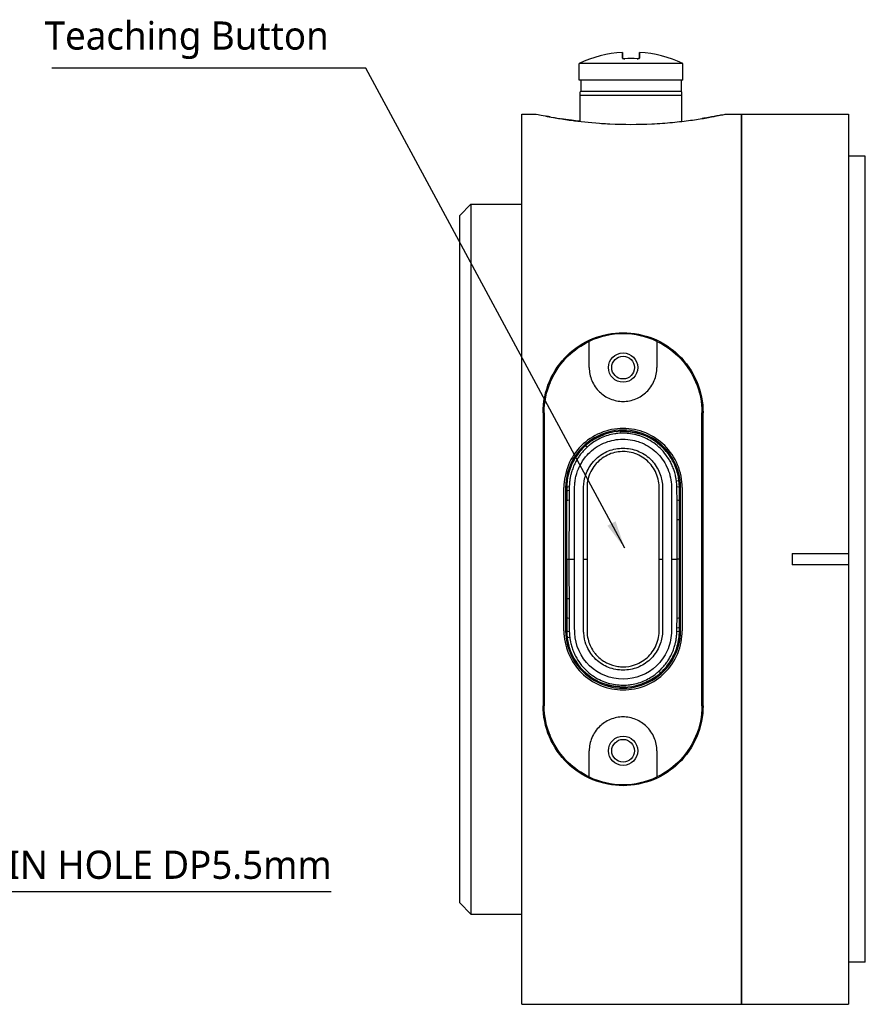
# Model space of a CAD drawing. Header units: millimetres. Extents: x 0 to 4378, y 0 to 2376.
# Tile 189 of 256: x 3573 to 3648, y 98 to 186. Entities that reach past the tile are written whole.
import ezdxf

# ---------------------------------------------------------------- set-up
doc = ezdxf.new("R2010")
doc.units = ezdxf.units.MM
doc.header["$LTSCALE"] = 0.2
doc.styles.add('Rainbow-2.5 Style', font='malgunsl.ttf')
doc.dimstyles.new('Rainbow-2.5 Style$3', dxfattribs={"dimtxt": 2.5, "dimasz": 2.5, "dimexe": 1, "dimexo": 1, "dimgap": 1, "dimtad": 1, "dimtoh": 1, "dimdsep": 46, "dimtxsty": 'Rainbow-2.5 Style', "dimcen": 0, "dimclrd": 251, "dimclre": 251, "dimclrt": 7, "dimazin": 3, "dimtp": 0.1, "dimtm": 0.1, "dimtfac": 0.71, "dimtmove": 0, "dimatfit": 3, "dimfxl": 1, "dimlwd": -1, "dimlwe": -1, "dimarcsym": 1})
doc.dimstyles.new('Rainbow-2.5 Style$7', dxfattribs={"dimtxt": 2.5, "dimasz": 2.5, "dimexe": 1, "dimexo": 1, "dimgap": 1, "dimtad": 1, "dimdsep": 46, "dimtxsty": 'Rainbow-2.5 Style', "dimcen": 0, "dimclrd": 251, "dimclre": 251, "dimclrt": 7, "dimazin": 3, "dimtp": 0.1, "dimtm": 0.1, "dimtfac": 0.71, "dimtmove": 0, "dimatfit": 3, "dimfxl": 1, "dimlwd": -1, "dimlwe": -1, "dimarcsym": 1})

# ---------------------------------------------------------------- blocks, each defined once
blk = doc.blocks.new('*D132')
at = {"color": 251, "linetype": 'ByBlock', "transparency": 16777216}
for p, q in [((3536.943, 142.586), (3535.652, 144.727)), ((3538.234, 140.446), (3541.332, 135.307)), ((3542.623, 133.167), (3557.57, 108.379)), ((3557.57, 108.379), (3600.482, 108.379))]:
    blk.add_line(p, q, dxfattribs=at)
at = {"color": 251, "transparency": 16777216}
for points in [[(3537.3, 142.802), (3536.586, 142.371), (3538.234, 140.446)], [(3542.98, 133.382), (3542.266, 132.951), (3541.332, 135.307)]]:
    blk.add_solid(points, dxfattribs=at)
at = {"layer": 'Defpoints', "color": 0, "transparency": 16777216}
for p in [(3538.234, 140.446), (3541.332, 135.307)]:
    blk.add_point(p, dxfattribs=at)
at = {"color": 7, "transparency": 16777216, "insert": (3579.526, 111.557), "char_height": 2.5, "attachment_point": 5, "style": 'Rainbow-2.5 Style'}
blk.add_mtext('∅6{}{\\H0.71x;\\C3;\\S+0.03^  0;}{{}} PIN HOLE DP5.5mm', dxfattribs=at)
blk = doc.blocks.new('A$C1e95b4a3')
for p, q in [((8.939, 84.474), (8.939, 83.969)), ((8.95, 83.959), (8.95, 84.464)), ((9.15, 83.914), (9.149, 83.914)), ((10.25, 83.914), (10.251, 83.914)), ((10.45, 84.464), (10.45, 83.959)), ((10.461, 83.969), (10.461, 84.474)), ((14.3, 83.5), (5.1, 83.5)), ((5.1, 82), (5.1, 83.5)), ((14.3, 82), (14.3, 83.5)), ((14.3, 82), (5.1, 82)), ((5.25, 82), (5.25, 81)), ((14.15, 82), (14.15, 81)), ((5.25, 81), (5.2, 80.971)), ((5.2, 80.682), (5.2, 80.971)), ((5.2, 78.348), (5.2, 80.682)), ((5.2, 80.682), (14.2, 80.682)), ((14.15, 81), (5.25, 81)), ((14.15, 81), (14.2, 80.971)), ((14.2, 80.971), (14.2, 80.682)), ((14.2, 80.682), (14.2, 78.348)), ((0, 0), (0, 79)), ((0, 79), (1.25, 79)), ((18.152, 79), (19.5, 79)), ((19.5, 0), (19.5, 79)), ((19.55, 0), (19.55, 79)), ((19.55, 79), (29, 79)), ((29, 79), (29, 40)), ((30.5, 75.25), (29, 75.25)), ((30.5, 3.75), (30.5, 75.25)), ((-5.5, 70), (-4.5, 71)), ((-4.5, 71), (-4.5, 8)), ((-4.5, 71), (0, 71)), ((-5.5, 9), (-5.5, 70)), ((6, 56.5), (6, 58.825)), ((12, 58.825), (12, 56.5)), ((1.9, 52.5), (1.9, 26.5)), ((2, 52.5), (2, 26.5)), ((16, 26.5), (16, 52.5)), ((16.1, 26.5), (16.1, 52.5)), ((5.633, 49.546), (5.633, 49.546)), ((2, 33.15), (2, 45.85)), ((3.75, 33.15), (3.75, 45.85)), ((3.9, 45.85), (3.9, 33.15)), ((4, 45.527), (4, 44.676)), ((14.1, 33.15), (14.1, 45.85)), ((14.25, 45.85), (14.25, 33.15)), ((4, 39.5), (4, 44.676)), ((14, 42.958), (14, 44.675)), ((14, 39.5), (14, 42.958)), ((4, 39.5), (4, 36.042)), ((4.191, 39.5), (4.7, 39.5)), ((13.3, 39.5), (13.809, 39.5)), ((14, 34.324), (14, 39.5)), ((24, 40), (24, 39)), ((24, 40), (29, 40)), ((29, 40), (29, 39)), ((29, 39), (24, 39)), ((29, 39), (29, 0)), ((4, 36.042), (4, 34.325)), ((14, 33.473), (14, 34.324)), ((12.367, 29.454), (12.367, 29.454)), ((6, 20.175), (6, 22.5)), ((12, 22.5), (12, 20.175)), ((-5.5, 9), (-4.5, 8)), ((-4.5, 8), (0, 8)), ((30.5, 3.75), (29, 3.75)), ((0, 0), (19.5, 0)), ((19.55, 0), (29, 0))]:
    blk.add_line(p, q)
for centre, radius in [((9, 56.5), 1.3), ((9, 56.5), 1.006), ((9, 22.5), 1.3), ((9, 22.5), 1.006)]:
    blk.add_circle(centre, radius)
for centre, radius, start, end in [((9.7, 73.42), 11.08, 93.93668, 114.52955), ((8.94, 84.464), 0.01, 0, 93.93668), ((9.7, 73.42), 10.509, 86.99707, 93.00293), ((9.7, 73.42), 10.508, 86.99707, 93.00293), ((10.46, 84.464), 0.01, 86.06332, 180), ((9.7, 73.42), 11.08, 65.47045, 86.06332), ((19.95, 77.6), 0.5, 143.1301, 154.15807), ((9, 52.5), 7, 64.62307, 115.37693), ((4.474, 54.85), 2, 152.56227, 173.98949), ((13.526, 54.85), 2, 6.01051, 27.43773), ((9, 45.85), 5.1, 359.99999, 180.00002), ((9, 45.85), 7, 179.67766, 180), ((9, 33.15), 7, 180, 180.3239), ((9, 33.15), 5.1, 179.99999, 0.00002), ((4.474, 24.15), 2, 186.01051, 207.43773), ((13.526, 24.15), 2, 332.56227, 353.98949), ((9, 26.5), 7, 244.62307, 295.37693), ((19.95, 1.4), 0.5, 205.84193, 216.8699)]:
    blk.add_arc(centre, radius, start, end)
for centre, major_axis, ratio, start_param, end_param in [((8.94, 83.959), (0.01, 0), 0.954313, 0, 1.639504), ((10.46, 83.959), (-0.01, 0), 0.954313, 4.643681, 6.283185), ((5.97, 49.177), (-0.337, 0.37), 0.167245, 5.365174, 6.283184), ((13.473, 46.339), (0.497, 0.054), 0.181013, 0, 0.997497), ((4.5, 45.85), (-0.5, 0), 0.183756, 5.290538, 6.283263), ((4.5, 45.527), (-0.5, 0), 0.148594, 5.311068, 6.283186), ((13.5, 45.85), (0.5, 0), 0.18226, 0.000063, 0.992269), ((4.5, 44.676), (-0.5, 0), 0.126063, 5.327383, 6.283184), ((13.5, 44.675), (0.5, 0), 0.13233, 0, 0.956433), ((13.5, 42.958), (0.5, 0), 0.08602, 0, 0.941275), ((4.5, 39.5), (-0.5, 0), 0.000044, 0, 0.903366), ((5.574, 39.5), (-0.35, 0), 0.000022, 1.35908, 2.275093), ((12.426, 39.5), (-0.35, 0), 0.000022, 0.866681, 1.782613), ((13.5, 39.5), (0.5, 0), 0.000041, 0, 0.903368), ((4.5, 36.042), (-0.5, 0), 0.086019, 0, 0.941295), ((4.5, 34.325), (-0.5, 0), 0.132317, 0, 0.956439), ((13.5, 34.324), (0.5, 0), 0.12606, 5.327373, 6.283182), ((13.5, 33.473), (0.5, 0), 0.148594, 5.311051, 6.283182), ((4.5, 33.15), (-0.5, 0), 0.182263, 0.000063, 0.992267), ((4.527, 32.661), (-0.497, -0.054), 0.181013, 0, 0.997497), ((13.5, 33.15), (0.5, 0), 0.183756, 5.29052, 6.283258), ((12.03, 29.823), (0.337, -0.37), 0.167242, 5.365177, 6.283179)]:
    blk.add_ellipse(centre, major_axis=major_axis, ratio=ratio, start_param=start_param, end_param=end_param)
for points in [[(9.15, 83.914), (9.038, 83.908), (8.939, 83.935), (8.939, 83.969)], [(2.525, 78.747), (2.426, 78.765), (2.332, 78.783), (2.242, 78.8)], [(13.773, 45.926), (13.769, 46.097), (13.756, 46.271), (13.735, 46.444)], [(14, 45.85), (14, 46.031), (13.99, 46.213), (13.97, 46.393)], [(4, 45.85), (4, 45.743), (4, 45.635), (4, 45.527)], [(4.218, 45.588), (4.215, 45.302), (4.213, 45.015), (4.212, 44.728)], [(4.227, 45.927), (4.224, 45.814), (4.221, 45.701), (4.218, 45.588)], [(13.794, 42.993), (13.793, 43.571), (13.79, 44.15), (13.788, 44.729)], [(13.809, 39.5), (13.807, 40.666), (13.799, 41.832), (13.794, 42.993)], [(4.191, 39.5), (4.193, 38.334), (4.201, 37.168), (4.206, 36.007)], [(4.206, 36.007), (4.207, 35.429), (4.21, 34.85), (4.212, 34.271)], [(13.773, 33.073), (13.776, 33.186), (13.779, 33.299), (13.782, 33.412)], [(14, 33.15), (14, 33.257), (14, 33.365), (14, 33.473)], [(4, 33.15), (4, 32.969), (4.01, 32.787), (4.03, 32.607)], [(4.227, 33.074), (4.231, 32.903), (4.244, 32.729), (4.265, 32.556)]]:
    blk.add_open_spline(points, degree=3)
for points, knots in [([(8.95, 83.959), (8.95, 83.956), (8.951, 83.953), (8.958, 83.946), (8.963, 83.942), (8.977, 83.934), (8.989, 83.93), (9.017, 83.922), (9.033, 83.919), (9.069, 83.915), (9.09, 83.914), (9.123, 83.913), (9.136, 83.914), (9.149, 83.914)], [0, 0, 0, 0, 0.00580562, 0.00580562, 0.0102682, 0.0102682, 0.01640108, 0.01640108, 0.02253466, 0.02253466, 0.02889523, 0.02889523, 0.0328072, 0.0328072, 0.0328072, 0.0328072]), ([(10.461, 83.969), (10.461, 83.946), (10.42, 83.926), (10.355, 83.917), (10.335, 83.915), (10.313, 83.913), (10.29, 83.913), (10.277, 83.913), (10.264, 83.913), (10.25, 83.914)], [0, 0, 0, 0, 0.673247, 0.673247, 0.673247, 0.882394, 0.882394, 0.882394, 1, 1, 1, 1]), ([(10.251, 83.914), (10.272, 83.913), (10.294, 83.913), (10.333, 83.915), (10.352, 83.917), (10.386, 83.923), (10.401, 83.927), (10.425, 83.935), (10.435, 83.94), (10.446, 83.949), (10.449, 83.953), (10.45, 83.958), (10.45, 83.958), (10.45, 83.959)], [0, 0, 0, 0, 0.0064064, 0.0064064, 0.01259181, 0.01259181, 0.01885987, 0.01885987, 0.02520537, 0.02520537, 0.03115556, 0.03115556, 0.03278591, 0.03278591, 0.03278591, 0.03278591]), ([(10.251, 83.914), (10.272, 83.913), (10.294, 83.913), (10.334, 83.915), (10.352, 83.917), (10.386, 83.923), (10.401, 83.927), (10.425, 83.935), (10.435, 83.94), (10.446, 83.949), (10.449, 83.953), (10.45, 83.958), (10.45, 83.959), (10.45, 83.959)], [0, 0, 0, 0, 0.00643729, 0.00643729, 0.01263358, 0.01263358, 0.01889003, 0.01889003, 0.02522755, 0.02522755, 0.0311845, 0.0311845, 0.0327887, 0.0327887, 0.0327887, 0.0327887]), ([(1.25, 79), (1.25, 79), (1.317, 78.985), (1.458, 78.956), (1.599, 78.927), (1.813, 78.883), (2.093, 78.828), (2.303, 78.788), (2.549, 78.742), (2.825, 78.693), (2.917, 78.677), (3.012, 78.661), (3.11, 78.645), (3.499, 78.579), (3.924, 78.512), (4.409, 78.447), (5.137, 78.349), (6.002, 78.253), (6.913, 78.187), (7.141, 78.171), (7.371, 78.156), (7.604, 78.144), (7.682, 78.139), (7.76, 78.135), (7.838, 78.132), (9.084, 78.072), (10.322, 78.072), (11.56, 78.132), (12.18, 78.162), (12.8, 78.206), (13.38, 78.261), (13.961, 78.316), (14.502, 78.381), (14.988, 78.447), (15.473, 78.513), (15.902, 78.579), (16.291, 78.645), (16.679, 78.71), (17.027, 78.774), (17.307, 78.828), (17.541, 78.874), (17.728, 78.912), (17.865, 78.94), (17.947, 78.957), (18.011, 78.971), (18.058, 78.981), (18.12, 78.994), (18.151, 79), (18.152, 79)], [-8.729173, -8.729173, -8.729173, -8.729173, -8.551027, -8.551027, -8.551027, -8.37288, -8.37288, -8.37288, -8.23927, -8.23927, -8.23927, -8.194734, -8.194734, -8.194734, -8.016587, -8.016587, -8.016587, -7.749368, -7.749368, -7.749368, -7.682563, -7.682563, -7.682563, -7.660295, -7.660295, -7.660295, -7.304002, -7.304002, -7.304002, -7.125856, -7.125856, -7.125856, -6.947709, -6.947709, -6.947709, -6.769563, -6.769563, -6.769563, -6.591416, -6.591416, -6.591416, -6.442961, -6.442961, -6.442961, -6.353888, -6.353888, -6.353888, -6.23509, -6.23509, -6.23509, -6.23509]), ([(17.746, 78.915), (17.627, 78.891), (17.481, 78.862), (17.31, 78.828), (17.03, 78.774), (16.681, 78.71), (16.293, 78.645), (16.205, 78.63), (16.115, 78.615), (16.022, 78.6)], [-5.987683, -5.987683, -5.987683, -5.987683, -5.8788308, -5.8788308, -5.8788308, -5.7006844, -5.7006844, -5.7006844, -5.660239, -5.660239, -5.660239, -5.660239]), ([(5.142, 78.355), (4.887, 78.385), (4.643, 78.416), (4.411, 78.447), (4.08, 78.491), (3.775, 78.537), (3.491, 78.582)], [-4.5385615, -4.5385615, -4.5385615, -4.5385615, -4.4536597, -4.4536597, -4.4536597, -4.3318649, -4.3318649, -4.3318649, -4.3318649]), ([(1.9, 52.5), (1.9, 53.422), (2.089, 54.392), (2.844, 56.167), (3.41, 56.973), (4.678, 58.196), (5.449, 58.718), (7.162, 59.42), (8.105, 59.6), (9, 59.6), (9.895, 59.6), (10.838, 59.42), (12.551, 58.718), (13.322, 58.196), (14.59, 56.973), (15.156, 56.167), (15.911, 54.392), (16.1, 53.422), (16.1, 52.5)], [-1.12292, -1.12292, -1.12292, -1.12292, -0.830101, -0.830101, -0.537281, -0.537281, -0.26864, -0.26864, 0, 0, 0, 0.26864, 0.26864, 0.537281, 0.537281, 0.830101, 0.830101, 1.12292, 1.12292, 1.12292, 1.12292]), ([(2, 52.5), (2, 53.408), (2.186, 54.365), (2.931, 56.115), (3.488, 56.909), (4.656, 58.036), (5.293, 58.487), (6, 58.825)], [-3.2871319, -3.2871319, -3.2871319, -3.2871319, -2.9985784, -2.9985784, -2.7100249, -2.7100249, -2.4816256, -2.4816256, -2.4816256, -2.4816256]), ([(12, 58.825), (12.707, 58.487), (13.344, 58.036), (14.512, 56.909), (15.069, 56.115), (15.814, 54.365), (16, 53.408), (16, 52.5)], [-1.8791831, -1.8791831, -1.8791831, -1.8791831, -1.6507838, -1.6507838, -1.3622303, -1.3622303, -1.0736768, -1.0736768, -1.0736768, -1.0736768]), ([(6, 56.5), (6, 56.127), (6.074, 55.723), (6.387, 54.97), (6.627, 54.621), (7.172, 54.094), (7.502, 53.872), (8.228, 53.575), (8.626, 53.5), (9.374, 53.5), (9.772, 53.575), (10.498, 53.872), (10.828, 54.094), (11.373, 54.621), (11.613, 54.97), (11.926, 55.723), (12, 56.127), (12, 56.5)], [0.481688, 0.481688, 0.481688, 0.481688, 0.6057417, 0.6057417, 0.7297954, 0.7297954, 0.842089, 0.842089, 0.9543826, 0.9543826, 1.0666762, 1.0666762, 1.1789697, 1.1789697, 1.3030235, 1.3030235, 1.4270772, 1.4270772, 1.4270772, 1.4270772]), ([(14.25, 45.85), (14.25, 46.516), (14.116, 47.224), (13.574, 48.522), (13.166, 49.113), (12.233, 50.037), (11.649, 50.436), (10.362, 50.968), (9.66, 51.1), (9, 51.1), (8.335, 51.1), (7.629, 50.966), (6.337, 50.428), (5.75, 50.024), (4.821, 49.096), (4.418, 48.507), (3.883, 47.215), (3.75, 46.512), (3.75, 45.85)], [2.388399, 2.388399, 2.388399, 2.388399, 2.590923, 2.590923, 2.793447, 2.793447, 2.991542, 2.991542, 3.189637, 3.189637, 3.189637, 3.389011, 3.389011, 3.588384, 3.588384, 3.789632, 3.789632, 3.99088, 3.99088, 3.99088, 3.99088]), ([(13.97, 46.393), (13.931, 46.76), (13.849, 47.122), (13.73, 47.471), (13.61, 47.819), (13.453, 48.154), (13.26, 48.468), (12.743, 49.309), (11.968, 49.998), (11.058, 50.408), (10.176, 50.805), (9.168, 50.941), (8.208, 50.788), (7.249, 50.635), (6.339, 50.192), (5.633, 49.546)], [29.320299, 29.320299, 29.320299, 29.320299, 30.445926, 30.445926, 30.445926, 31.569962, 31.569962, 31.569962, 34.626055, 34.626055, 34.626055, 37.588325, 37.588325, 37.588325, 40.54746, 40.54746, 40.54746, 40.54746]), ([(13.735, 46.444), (13.728, 46.498), (13.724, 46.525), (13.718, 46.565), (13.704, 46.665), (13.686, 46.764), (13.665, 46.863), (13.635, 47.004), (13.598, 47.144), (13.556, 47.282), (13.536, 47.347), (13.515, 47.412), (13.492, 47.476), (13.442, 47.617), (13.386, 47.757), (13.323, 47.893), (13.261, 48.029), (13.192, 48.162), (13.117, 48.292), (13.092, 48.336), (13.066, 48.379), (13.039, 48.422), (12.896, 48.653), (12.733, 48.872), (12.552, 49.076), (12.437, 49.206), (12.315, 49.33), (12.187, 49.447), (11.994, 49.623), (11.785, 49.782), (11.565, 49.924), (11.366, 50.052), (11.158, 50.165), (10.941, 50.262), (10.742, 50.352), (10.535, 50.428), (10.325, 50.489), (10.11, 50.551), (9.891, 50.599), (9.67, 50.631), (9.464, 50.66), (9.255, 50.677), (9.046, 50.679), (9.03, 50.679), (9.015, 50.679), (9, 50.679), (8.796, 50.679), (8.592, 50.665), (8.39, 50.639), (8.345, 50.633), (8.299, 50.627), (8.254, 50.619), (8.046, 50.586), (7.841, 50.539), (7.64, 50.478), (7.443, 50.419), (7.25, 50.347), (7.063, 50.262), (6.879, 50.18), (6.7, 50.085), (6.528, 49.981), (6.363, 49.88), (6.204, 49.769), (6.053, 49.649), (5.971, 49.584), (5.891, 49.516), (5.814, 49.446)], [-14.713765, -14.713765, -14.713765, -14.713765, -14.589323, -14.589323, -14.589323, -14.28202, -14.28202, -14.28202, -13.840399, -13.840399, -13.840399, -13.632162, -13.632162, -13.632162, -13.172161, -13.172161, -13.172161, -12.712506, -12.712506, -12.712506, -12.556898, -12.556898, -12.556898, -11.717464, -11.717464, -11.717464, -11.181982, -11.181982, -11.181982, -10.377562, -10.377562, -10.377562, -9.65029, -9.65029, -9.65029, -8.978607, -8.978607, -8.978607, -8.295998, -8.295998, -8.295998, -7.659645, -7.659645, -7.659645, -7.613388, -7.613388, -7.613388, -6.992464, -6.992464, -6.992464, -6.851735, -6.851735, -6.851735, -6.210391, -6.210391, -6.210391, -5.581077, -5.581077, -5.581077, -4.963736, -4.963736, -4.963736, -4.369309, -4.369309, -4.369309, -4.047932, -4.047932, -4.047932, -4.047932]), ([(4.7, 39.5), (4.702, 39.622), (4.702, 39.743), (4.703, 40.32), (4.698, 40.856), (4.7, 41.857), (4.703, 42.346), (4.701, 43.06), (4.7, 43.258), (4.699, 43.767), (4.701, 44.085), (4.7, 44.44), (4.7, 44.483), (4.7, 44.691), (4.7, 44.854), (4.701, 45.38), (4.696, 45.695), (4.705, 46.033), (4.71, 46.128), (4.723, 46.285), (4.73, 46.345), (4.756, 46.547), (4.782, 46.689), (4.903, 47.213), (5.024, 47.496), (5.217, 47.912), (5.363, 48.158), (5.719, 48.647), (5.905, 48.843), (6.454, 49.363), (6.938, 49.663), (7.937, 50.046), (8.449, 50.148), (9.608, 50.159), (10.132, 50.012), (11.005, 49.694), (11.502, 49.396), (12.353, 48.611), (12.661, 48.151), (13.127, 47.188), (13.26, 46.644), (13.289, 46.108), (13.291, 46.043), (13.303, 45.602), (13.301, 45.247), (13.299, 44.621), (13.299, 44.363), (13.3, 43.945), (13.3, 43.807), (13.301, 43.215), (13.297, 42.753), (13.3, 41.719), (13.302, 41.211), (13.299, 40.339), (13.295, 39.898), (13.3, 39.5)], [-2.688352, -2.688352, -2.688352, -2.688352, -2.679083, -2.679083, -2.644173, -2.644173, -2.611691, -2.611691, -2.599174, -2.599174, -2.579437, -2.579437, -2.576718, -2.576718, -2.566053, -2.566053, -2.54293, -2.54293, -2.534512, -2.534512, -2.52933, -2.52933, -2.516946, -2.516946, -2.483003, -2.483003, -2.427568, -2.427568, -2.365267, -2.365267, -2.192536, -2.192536, -2.035788, -2.035788, -1.838596, -1.838596, -1.524089, -1.524089, -1.194809, -1.194809, -0.786583, -0.786583, -0.751501, -0.751501, -0.610619, -0.610619, -0.501094, -0.501094, -0.44721, -0.44721, -0.271009, -0.271009, -0.119301, -0.119301, -0.000001, -0.000001, -0.000001, -0.000001]), ([(5.633, 49.546), (5.289, 49.233), (4.991, 48.873), (4.748, 48.48), (4.501, 48.082), (4.312, 47.65), (4.185, 47.199), (4.063, 46.761), (4, 46.306), (4, 45.851)], [40.547469, 40.547469, 40.547469, 40.547469, 41.961481, 41.961481, 41.961481, 43.39093, 43.39093, 43.39093, 44.780255, 44.780255, 44.780255, 44.780255]), ([(5.814, 49.446), (5.692, 49.335), (5.575, 49.217), (5.357, 48.974), (5.256, 48.849), (5.094, 48.627), (5.03, 48.532), (4.898, 48.32), (4.83, 48.202), (4.693, 47.936), (4.626, 47.787), (4.512, 47.498), (4.465, 47.358), (4.395, 47.118), (4.369, 47.019), (4.324, 46.818), (4.304, 46.717), (4.278, 46.559), (4.27, 46.502), (4.249, 46.332), (4.24, 46.219), (4.23, 46.046), (4.228, 45.986), (4.227, 45.927)], [-4.047849, -4.047849, -4.047849, -4.047849, -3.541781, -3.541781, -3.049341, -3.049341, -2.700097, -2.700097, -2.283262, -2.283262, -1.782898, -1.782898, -1.331638, -1.331638, -1.020267, -1.020267, -0.705658, -0.705658, -0.532051, -0.532051, -0.183081, -0.183081, 0, 0, 0, 0]), ([(5.5, 39.5), (5.499, 39.935), (5.5, 40.369), (5.5, 41.227), (5.5, 41.662), (5.499, 42.43), (5.501, 42.804), (5.5, 43.436), (5.5, 43.696), (5.5, 44.343), (5.5, 44.729), (5.501, 45.265), (5.502, 45.385), (5.502, 45.771), (5.483, 46.047), (5.585, 46.639), (5.635, 46.832), (5.771, 47.218), (5.859, 47.409), (6.08, 47.791), (6.214, 47.979), (6.443, 48.243), (6.517, 48.319), (6.941, 48.719), (7.33, 48.952), (7.911, 49.184), (8.126, 49.246), (8.562, 49.329), (8.781, 49.349), (9.219, 49.349), (9.439, 49.329), (9.874, 49.246), (10.089, 49.184), (10.677, 48.949), (11.065, 48.714), (11.487, 48.316), (11.56, 48.239), (11.789, 47.975), (11.923, 47.787), (12.143, 47.405), (12.231, 47.214), (12.366, 46.829), (12.415, 46.636), (12.517, 46.045), (12.498, 45.77), (12.498, 45.386), (12.499, 45.267), (12.5, 44.73), (12.5, 44.344), (12.5, 43.697), (12.5, 43.437), (12.499, 42.806), (12.501, 42.431), (12.5, 41.664), (12.5, 41.229), (12.5, 40.37), (12.501, 39.935), (12.5, 39.5)], [0.000001, 0.000001, 0.000001, 0.000001, 0.130424, 0.130424, 0.25906, 0.25906, 0.367486, 0.367486, 0.443838, 0.443838, 0.557859, 0.557859, 0.602084, 0.602084, 0.805992, 0.805992, 0.904692, 0.904692, 1.009498, 1.009498, 1.123831, 1.123831, 1.182474, 1.182474, 1.432066, 1.432066, 1.570103, 1.570103, 1.705845, 1.705845, 1.842069, 1.842069, 1.980715, 1.980715, 2.236845, 2.236845, 2.29742, 2.29742, 2.416042, 2.416042, 2.524708, 2.524708, 2.626676, 2.626676, 2.837937, 2.837937, 2.881796, 2.881796, 2.994954, 2.994954, 3.070688, 3.070688, 3.17818, 3.17818, 3.305698, 3.305698, 3.435158, 3.435158, 3.435158, 3.435158]), ([(12.2, 39.5), (12.2, 40.457), (12.2, 41.414), (12.2, 42.367), (12.2, 43.32), (12.201, 44.27), (12.2, 45.209), (12.2, 45.423), (12.202, 45.637), (12.2, 45.85), (12.199, 45.87), (12.199, 45.891), (12.199, 45.911), (12.196, 46.145), (12.164, 46.378), (12.11, 46.606), (12.002, 47.063), (11.785, 47.492), (11.49, 47.86), (11.196, 48.228), (10.813, 48.527), (10.385, 48.735), (9.957, 48.942), (9.478, 49.05), (9, 49.049), (8.97, 49.049), (8.94, 49.049), (8.91, 49.048), (8.462, 49.035), (8.016, 48.93), (7.615, 48.735), (7.187, 48.527), (6.804, 48.228), (6.51, 47.86), (6.215, 47.492), (5.998, 47.063), (5.89, 46.607), (5.837, 46.379), (5.804, 46.146), (5.801, 45.912), (5.801, 45.891), (5.801, 45.871), (5.8, 45.85), (5.798, 45.637), (5.8, 45.423), (5.8, 45.209), (5.799, 44.27), (5.8, 43.32), (5.8, 42.367), (5.8, 41.414), (5.8, 40.457), (5.8, 39.5)], [-23.048701, -23.048701, -23.048701, -23.048701, -20.176535, -20.176535, -20.176535, -17.304146, -17.304146, -17.304146, -16.64962, -16.64962, -16.64962, -16.586181, -16.586181, -16.586181, -15.863062, -15.863062, -15.863062, -14.416115, -14.416115, -14.416115, -12.970166, -12.970166, -12.970166, -11.524349, -11.524349, -11.524349, -11.433119, -11.433119, -11.433119, -10.078531, -10.078531, -10.078531, -8.632583, -8.632583, -8.632583, -7.186366, -7.186366, -7.186366, -6.463139, -6.463139, -6.463139, -6.399081, -6.399081, -6.399081, -5.744553, -5.744553, -5.744553, -2.872165, -2.872165, -2.872165, 0, 0, 0, 0]), ([(13.788, 44.729), (13.791, 44.984), (13.787, 45.245), (13.782, 45.51), (13.78, 45.648), (13.777, 45.787), (13.773, 45.926)], [-1.151126, -1.151126, -1.151126, -1.151126, -0.373146, -0.373146, -0.373146, 0.043319, 0.043319, 0.043319, 0.043319]), ([(14, 44.675), (14, 44.933), (14, 45.192), (14, 45.583), (14, 45.717), (14, 45.85)], [27.581547, 27.581547, 27.581547, 27.581547, 28.362191, 28.362191, 28.768717, 28.768717, 28.768717, 28.768717]), ([(4.212, 44.728), (4.21, 44.503), (4.21, 44.277), (4.209, 44.052), (4.208, 43.827), (4.207, 43.602), (4.207, 43.377), (4.206, 43.249), (4.206, 43.121), (4.205, 42.993), (4.205, 42.969), (4.205, 42.944), (4.205, 42.92), (4.204, 42.636), (4.203, 42.351), (4.201, 42.067), (4.2, 41.789), (4.199, 41.51), (4.197, 41.232), (4.196, 40.944), (4.194, 40.655), (4.193, 40.366), (4.192, 40.078), (4.191, 39.789), (4.191, 39.5)], [-5.189419, -5.189419, -5.189419, -5.189419, -4.516372, -4.516372, -4.516372, -3.843922, -3.843922, -3.843922, -3.462175, -3.462175, -3.462175, -3.38996, -3.38996, -3.38996, -2.542311, -2.542311, -2.542311, -1.71444, -1.71444, -1.71444, -0.856903, -0.856903, -0.856903, 0.000634, 0.000634, 0.000634, 0.000634]), ([(13.3, 39.5), (13.3, 38.399), (13.3, 37.299), (13.3, 35.654), (13.3, 35.107), (13.3, 34.287), (13.301, 34.015), (13.298, 33.472), (13.306, 33.201), (13.265, 32.391), (13.137, 31.856), (12.685, 30.873), (12.368, 30.423), (11.193, 29.29), (10.104, 28.849), (7.897, 28.849), (6.807, 29.29), (5.241, 30.799), (4.752, 31.848), (4.691, 33.471), (4.703, 34.014), (4.699, 35.107), (4.7, 35.654), (4.7, 37.299), (4.7, 38.399), (4.7, 39.5)], [0, 0, 0, 0, 3.336405, 3.336405, 5.004608, 5.004608, 5.838709, 5.838709, 6.672811, 6.672811, 8.341013, 8.341013, 10.009216, 10.009216, 13.345621, 13.345621, 16.682026, 16.682026, 20.018432, 20.018432, 21.686634, 21.686634, 23.354837, 23.354837, 26.691242, 26.691242, 26.691242, 26.691242]), ([(12.5, 39.5), (12.501, 39.065), (12.5, 38.63), (12.5, 37.771), (12.5, 37.337), (12.501, 36.569), (12.499, 36.195), (12.5, 35.564), (12.5, 35.304), (12.5, 34.657), (12.5, 34.271), (12.499, 33.735), (12.498, 33.615), (12.498, 33.229), (12.517, 32.953), (12.415, 32.361), (12.365, 32.168), (12.23, 31.783), (12.141, 31.591), (11.92, 31.209), (11.786, 31.021), (11.557, 30.758), (11.483, 30.681), (11.06, 30.281), (10.671, 30.049), (10.09, 29.816), (9.874, 29.754), (9.439, 29.671), (9.219, 29.651), (8.78, 29.651), (8.561, 29.671), (8.126, 29.754), (7.911, 29.816), (7.322, 30.051), (6.935, 30.286), (6.251, 30.933), (5.986, 31.32), (5.769, 31.799), (5.735, 31.884), (5.622, 32.201), (5.526, 32.543), (5.498, 33.098), (5.499, 33.23), (5.502, 33.471), (5.502, 33.588), (5.501, 34.129), (5.5, 34.535), (5.5, 35.454), (5.501, 35.964), (5.5, 36.508), (5.5, 36.545), (5.499, 36.857), (5.5, 37.136), (5.501, 38.106), (5.499, 38.804), (5.5, 39.5)], [0.000001, 0.000001, 0.000001, 0.000001, 0.13057, 0.13057, 0.259179, 0.259179, 0.367562, 0.367562, 0.443915, 0.443915, 0.557979, 0.557979, 0.602206, 0.602206, 0.806675, 0.806675, 0.90567, 0.90567, 1.010794, 1.010794, 1.125507, 1.125507, 1.184333, 1.184333, 1.434586, 1.434586, 1.573046, 1.573046, 1.709284, 1.709284, 1.845767, 1.845767, 1.984666, 1.984666, 2.241127, 2.241127, 2.498991, 2.498991, 2.55303, 2.55303, 2.698931, 2.698931, 2.743668, 2.743668, 2.782233, 2.782233, 2.899947, 2.899947, 3.046498, 3.046498, 3.057526, 3.057526, 3.136728, 3.136728, 3.332875, 3.332875, 3.332875, 3.332875]), ([(5.8, 39.5), (5.8, 38.543), (5.8, 37.586), (5.8, 36.633), (5.8, 35.68), (5.799, 34.731), (5.8, 33.791), (5.8, 33.577), (5.798, 33.363), (5.8, 33.15), (5.801, 33.13), (5.801, 33.109), (5.801, 33.089), (5.804, 32.855), (5.836, 32.622), (5.89, 32.395), (5.978, 32.019), (6.141, 31.663), (6.359, 31.343), (6.407, 31.274), (6.457, 31.206), (6.51, 31.14), (6.72, 30.876), (6.976, 30.648), (7.262, 30.464), (7.375, 30.39), (7.493, 30.324), (7.615, 30.265), (7.901, 30.126), (8.211, 30.032), (8.527, 29.985), (8.684, 29.962), (8.842, 29.95), (9, 29.951), (9.34, 29.951), (9.681, 30.005), (10.004, 30.111), (10.135, 30.154), (10.262, 30.205), (10.385, 30.265), (10.813, 30.473), (11.196, 30.772), (11.49, 31.14), (11.785, 31.508), (12.002, 31.936), (12.11, 32.393), (12.163, 32.62), (12.196, 32.854), (12.199, 33.088), (12.199, 33.109), (12.199, 33.129), (12.2, 33.15), (12.202, 33.363), (12.2, 33.577), (12.2, 33.791), (12.201, 34.731), (12.2, 35.68), (12.2, 36.633), (12.2, 37.508), (12.2, 38.386), (12.2, 39.265), (12.2, 39.343), (12.2, 39.422), (12.2, 39.5)], [-23.048694, -23.048694, -23.048694, -23.048694, -20.176516, -20.176516, -20.176516, -17.304017, -17.304017, -17.304017, -16.649614, -16.649614, -16.649614, -16.586638, -16.586638, -16.586638, -15.867383, -15.867383, -15.867383, -14.678556, -14.678556, -14.678556, -14.419512, -14.419512, -14.419512, -13.38371, -13.38371, -13.38371, -12.972184, -12.972184, -12.972184, -12.002899, -12.002899, -12.002899, -11.524322, -11.524322, -11.524322, -10.493386, -10.493386, -10.493386, -10.07649, -10.07649, -10.07649, -8.629162, -8.629162, -8.629162, -7.182983, -7.182983, -7.182983, -6.462704, -6.462704, -6.462704, -6.39908, -6.39908, -6.39908, -5.744671, -5.744671, -5.744671, -2.872169, -2.872169, -2.872169, -0.234838, -0.234838, -0.234838, 0, 0, 0, 0]), ([(13.788, 34.272), (13.79, 34.497), (13.79, 34.722), (13.791, 34.947), (13.792, 35.172), (13.793, 35.398), (13.793, 35.623), (13.794, 35.751), (13.794, 35.879), (13.795, 36.007), (13.795, 36.031), (13.795, 36.056), (13.795, 36.08), (13.796, 36.364), (13.797, 36.649), (13.799, 36.933), (13.8, 37.212), (13.801, 37.49), (13.803, 37.769), (13.804, 38.057), (13.806, 38.346), (13.807, 38.634), (13.808, 38.923), (13.809, 39.211), (13.809, 39.5)], [-5.189365, -5.189365, -5.189365, -5.189365, -4.516717, -4.516717, -4.516717, -3.844585, -3.844585, -3.844585, -3.462106, -3.462106, -3.462106, -3.389959, -3.389959, -3.389959, -2.542291, -2.542291, -2.542291, -1.713519, -1.713519, -1.713519, -0.856403, -0.856403, -0.856403, 0.000713, 0.000713, 0.000713, 0.000713]), ([(4, 34.325), (4, 34.067), (4, 33.808), (4, 33.417), (4, 33.283), (4, 33.15)], [56.350223, 56.350223, 56.350223, 56.350223, 57.130906, 57.130906, 57.537432, 57.537432, 57.537432, 57.537432]), ([(4.212, 34.271), (4.209, 34.016), (4.213, 33.755), (4.218, 33.49), (4.22, 33.352), (4.223, 33.213), (4.227, 33.074)], [-1.151171, -1.151171, -1.151171, -1.151171, -0.373148, -0.373148, -0.373148, 0.043318, 0.043318, 0.043318, 0.043318]), ([(13.782, 33.412), (13.785, 33.653), (13.786, 33.895), (13.788, 34.138), (13.788, 34.182), (13.788, 34.227), (13.788, 34.272)], [-6.049172, -6.049172, -6.049172, -6.049172, -5.3235958, -5.3235958, -5.3235958, -5.1893653, -5.1893653, -5.1893653, -5.1893653]), ([(3.75, 33.15), (3.75, 32.484), (3.884, 31.776), (4.426, 30.478), (4.834, 29.887), (5.767, 28.963), (6.351, 28.564), (7.638, 28.032), (8.34, 27.9), (9.665, 27.9), (10.371, 28.034), (11.663, 28.572), (12.25, 28.976), (13.179, 29.904), (13.582, 30.493), (14.117, 31.785), (14.25, 32.488), (14.25, 33.15)], [0.793579, 0.793579, 0.793579, 0.793579, 0.996103, 0.996103, 1.198626, 1.198626, 1.396722, 1.396722, 1.594817, 1.594817, 1.79419, 1.79419, 1.993564, 1.993564, 2.194811, 2.194811, 2.396059, 2.396059, 2.396059, 2.396059]), ([(4.03, 32.607), (4.069, 32.24), (4.151, 31.878), (4.27, 31.529), (4.39, 31.181), (4.547, 30.846), (4.74, 30.532), (5.257, 29.691), (6.032, 29.002), (6.942, 28.592), (7.824, 28.195), (8.832, 28.059), (9.792, 28.212), (10.751, 28.365), (11.661, 28.808), (12.367, 29.454)], [58.088952, 58.088952, 58.088952, 58.088952, 59.21461, 59.21461, 59.21461, 60.338677, 60.338677, 60.338677, 63.39477, 63.39477, 63.39477, 66.357052, 66.357052, 66.357052, 69.316198, 69.316198, 69.316198, 69.316198]), ([(4.265, 32.556), (4.272, 32.502), (4.276, 32.475), (4.282, 32.435), (4.296, 32.335), (4.314, 32.236), (4.335, 32.137), (4.365, 31.996), (4.402, 31.856), (4.444, 31.718), (4.464, 31.653), (4.485, 31.588), (4.508, 31.524), (4.558, 31.383), (4.614, 31.243), (4.677, 31.107), (4.739, 30.971), (4.808, 30.838), (4.883, 30.708), (4.908, 30.665), (4.934, 30.621), (4.961, 30.578), (5.104, 30.347), (5.267, 30.128), (5.447, 29.924), (5.563, 29.794), (5.685, 29.67), (5.813, 29.553), (6.006, 29.377), (6.214, 29.218), (6.435, 29.076), (6.634, 28.948), (6.842, 28.835), (7.059, 28.738), (7.258, 28.648), (7.464, 28.572), (7.675, 28.511), (7.889, 28.449), (8.108, 28.401), (8.33, 28.369), (8.536, 28.34), (8.745, 28.323), (8.954, 28.321), (8.969, 28.321), (8.985, 28.321), (9, 28.321), (9.204, 28.321), (9.408, 28.335), (9.609, 28.361), (9.655, 28.367), (9.701, 28.373), (9.746, 28.381), (9.954, 28.414), (10.159, 28.461), (10.36, 28.522), (10.557, 28.581), (10.751, 28.654), (10.938, 28.738), (11.122, 28.821), (11.301, 28.915), (11.473, 29.02), (11.638, 29.121), (11.797, 29.232), (11.949, 29.353), (12.03, 29.417), (12.109, 29.484), (12.186, 29.554)], [-14.713822, -14.713822, -14.713822, -14.713822, -14.58937, -14.58937, -14.58937, -14.281886, -14.281886, -14.281886, -13.840052, -13.840052, -13.840052, -13.632187, -13.632187, -13.632187, -13.17219, -13.17219, -13.17219, -12.712536, -12.712536, -12.712536, -12.556896, -12.556896, -12.556896, -11.717767, -11.717767, -11.717767, -11.182004, -11.182004, -11.182004, -10.377784, -10.377784, -10.377784, -9.65029, -9.65029, -9.65029, -8.978879, -8.978879, -8.978879, -8.296135, -8.296135, -8.296135, -7.660151, -7.660151, -7.660151, -7.613391, -7.613391, -7.613391, -6.992826, -6.992826, -6.992826, -6.851723, -6.851723, -6.851723, -6.210001, -6.210001, -6.210001, -5.58012, -5.58012, -5.58012, -4.96219, -4.96219, -4.96219, -4.367251, -4.367251, -4.367251, -4.047907, -4.047907, -4.047907, -4.047907]), ([(12.186, 29.554), (12.308, 29.665), (12.425, 29.782), (12.642, 30.025), (12.743, 30.15), (12.905, 30.372), (12.969, 30.467), (13.102, 30.68), (13.17, 30.798), (13.307, 31.064), (13.374, 31.212), (13.487, 31.502), (13.535, 31.642), (13.605, 31.882), (13.631, 31.981), (13.676, 32.181), (13.696, 32.283), (13.722, 32.441), (13.73, 32.498), (13.751, 32.668), (13.76, 32.781), (13.77, 32.954), (13.772, 33.014), (13.773, 33.073)], [-4.047825, -4.047825, -4.047825, -4.047825, -3.542712, -3.542712, -3.051156, -3.051156, -2.700094, -2.700094, -2.283231, -2.283231, -1.784008, -1.784008, -1.331635, -1.331635, -1.020348, -1.020348, -0.70583, -0.70583, -0.532016, -0.532016, -0.183046, -0.183046, 0, 0, 0, 0]), ([(12.367, 29.454), (12.711, 29.767), (13.009, 30.127), (13.252, 30.52), (13.499, 30.918), (13.688, 31.35), (13.815, 31.801), (13.937, 32.239), (14, 32.694), (14, 33.149)], [69.316207, 69.316207, 69.316207, 69.316207, 70.730197, 70.730197, 70.730197, 72.159646, 72.159646, 72.159646, 73.548971, 73.548971, 73.548971, 73.548971]), ([(16.1, 26.5), (16.1, 25.578), (15.911, 24.608), (15.156, 22.833), (14.59, 22.027), (13.322, 20.804), (12.551, 20.282), (10.838, 19.58), (9.895, 19.4), (8.105, 19.4), (7.162, 19.58), (5.449, 20.282), (4.678, 20.804), (3.41, 22.027), (2.844, 22.833), (2.089, 24.608), (1.9, 25.578), (1.9, 26.5)], [-3.334722, -3.334722, -3.334722, -3.334722, -3.041903, -3.041903, -2.749083, -2.749083, -2.480443, -2.480443, -2.211802, -2.211802, -1.943162, -1.943162, -1.674521, -1.674521, -1.381702, -1.381702, -1.088882, -1.088882, -1.088882, -1.088882]), ([(6, 20.175), (5.293, 20.513), (4.656, 20.964), (3.488, 22.091), (2.931, 22.885), (2.186, 24.635), (2, 25.592), (2, 26.5)], [-4.0595874, -4.0595874, -4.0595874, -4.0595874, -3.8311882, -3.8311882, -3.5426347, -3.5426347, -3.2540811, -3.2540811, -3.2540811, -3.2540811]), ([(16, 26.5), (16, 25.592), (15.814, 24.635), (15.069, 22.885), (14.512, 22.091), (13.344, 20.964), (12.707, 20.513), (12, 20.175)], [-1.1067276, -1.1067276, -1.1067276, -1.1067276, -0.8181741, -0.8181741, -0.5296205, -0.5296205, -0.3012213, -0.3012213, -0.3012213, -0.3012213]), ([(12, 22.5), (12, 22.873), (11.926, 23.277), (11.613, 24.03), (11.373, 24.379), (10.828, 24.906), (10.498, 25.128), (9.772, 25.425), (9.374, 25.5), (8.626, 25.5), (8.228, 25.425), (7.502, 25.128), (7.172, 24.906), (6.627, 24.379), (6.387, 24.03), (6.074, 23.277), (6, 22.873), (6, 22.5)], [0.481688, 0.481688, 0.481688, 0.481688, 0.6057417, 0.6057417, 0.7297954, 0.7297954, 0.842089, 0.842089, 0.9543826, 0.9543826, 1.0666762, 1.0666762, 1.1789697, 1.1789697, 1.3030235, 1.3030235, 1.4270772, 1.4270772, 1.4270772, 1.4270772])]:
    blk.add_open_spline(points, degree=3, knots=knots)
for points, weights, knots in [([(8.748, 50.844), (8.874, 50.85), (9, 50.85), (9.786, 50.85), (10.533, 50.609)], [0.990683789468, 0.995015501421, 1, 0.969695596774, 0.963520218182], [30.060952, 30.060952, 30.060952, 30.1123812, 30.1123812, 30.4250568, 30.4250568, 30.4250568]), ([(11.971, 49.872), (12.271, 49.65), (12.536, 49.386), (12.773, 49.148), (12.976, 48.882)], [0.976352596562, 0.985361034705, 1, 0.986831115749, 0.978218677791], [30.7467372, 30.7467372, 30.7467372, 30.8977796, 30.8977796, 31.0336538, 31.0336538, 31.0336538]), ([(6.029, 29.128), (5.729, 29.35), (5.464, 29.614), (5.227, 29.852), (5.024, 30.118)], [0.976352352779, 0.985360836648, 1, 0.986831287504, 0.978218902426], [14.9051462, 14.9051462, 14.9051462, 15.0561906, 15.0561906, 15.1920631, 15.1920631, 15.1920631]), ([(9.252, 28.156), (9.126, 28.15), (9, 28.15), (8.214, 28.15), (7.467, 28.391)], [0.990683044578, 0.995015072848, 1, 0.969695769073, 0.963520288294], [14.2193586, 14.2193586, 14.2193586, 14.2707922, 14.2707922, 14.5834661, 14.5834661, 14.5834661])]:
    blk.add_rational_spline(points, weights, degree=2, knots=knots)
for points, weights in [([(6.222, 50.007), (6.736, 50.35), (7.317, 50.558)], [0.971276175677, 0.95959515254, 0.962528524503]), ([(4.003, 46.025), (4.064, 47.759), (5.186, 49.083)], [0.993366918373, 0.934736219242, 0.985487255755]), ([(13.545, 47.934), (13.754, 47.478), (13.869, 46.989)], [0.962273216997, 0.96047703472, 0.968355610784]), ([(13.97, 46.393), (13.995, 46.172), (13.999, 45.951)], [0.981584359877, 0.987848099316, 0.996109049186]), ([(4.03, 32.607), (4.005, 32.828), (4.001, 33.049)], [0.981586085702, 0.987849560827, 0.996109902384]), ([(13.997, 32.975), (13.936, 31.241), (12.814, 29.917)], [0.993369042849, 0.934740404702, 0.985478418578]), ([(4.455, 31.066), (4.246, 31.522), (4.131, 32.012)], [0.962273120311, 0.960477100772, 0.968356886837]), ([(11.778, 28.993), (11.264, 28.65), (10.683, 28.442)], [0.97127637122, 0.959595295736, 0.962528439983])]:
    blk.add_rational_spline(points, weights, degree=2)

msp = doc.modelspace()

# ---------------------------------------------------------------- block references
msp.add_blockref('A$C1e95b4a3', (3617.377, 98.377))

# ---------------------------------------------------------------- texts
at = {"insert": (3600.253, 182.255), "char_height": 2.5, "attachment_point": 9, "style": 'Rainbow-2.5 Style'}
msp.add_mtext('Teaching Button', dxfattribs=at)

# ---------------------------------------------------------------- dimensions: what is measured, and where the dimension line sits
dim = msp.add_diameter_dim_2p(p1=(3538.234, 140.446), p2=(3541.332, 135.307), text='<>{}{\\H0.71x;\\C3;\\S+0.03^  0;}{{}} PIN HOLE DP5.5mm', dimstyle='Rainbow-2.5 Style$3', override={"dimtp": 0.03, "dimtm": 0, "dimatfit": 2})
dim.commit()
dim.dimension.update_dxf_attribs({"geometry": '*D132', "text_midpoint": (3579.526, 108.379), "dimtype": 163})

# ---------------------------------------------------------------- leaders
at = {"annotation_type": 0, "has_hookline": 1, "hookline_direction": 1, "text_width": 24.572}
msp.add_leader([(3626.534, 138.844), (3603.553, 181.455), (3601.053, 181.455)], dimstyle='Rainbow-2.5 Style$7', override={"dimgap": 0.8, "dimtad": 1}, dxfattribs=at)

doc.saveas('drawing.dxf')
